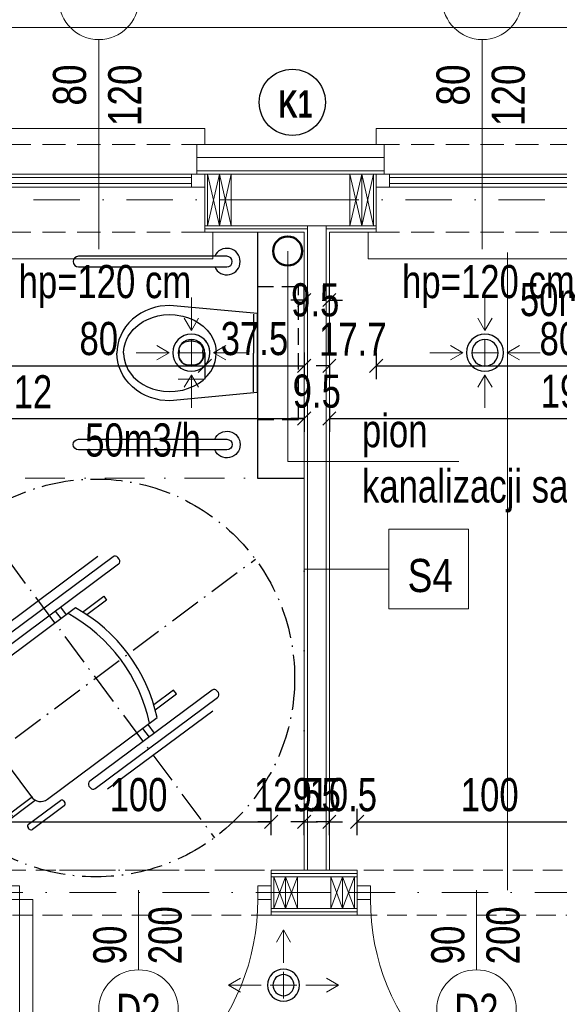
# Model space of a CAD drawing. Header units: inches. Extents: x 69729 to 77643, y -43505 to -36607.
# Tile 42 of 69: x 72119 to 72322, y -38148 to -37777. Entities that reach past the tile are written whole.
import ezdxf
from ezdxf.enums import TextEntityAlignment as Align

# ---------------------------------------------------------------- set-up
doc = ezdxf.new("R2010")
doc.units = ezdxf.units.IN
doc.header["$MEASUREMENT"] = 0
for name, pattern in [('ACAD_ISO10W100', [18.5, 12, -3, 0.5, -3]), ('DASHDOT', [1, 0.5, -0.25, 0, -0.25]), ('DASHED', [0.75, 0.5, -0.25]), ('HIDDEN', [0.375, 0.25, -0.125])]:
    doc.linetypes.add(name, pattern=pattern)
doc.layers.get('0').update_dxf_attribs({"lineweight": 0})
doc.layers.get('Defpoints').update_dxf_attribs({"lineweight": 0})
for name, color, linetype, lineweight in [('## 02 KS PION', 3, 'Continuous', 30), ('## 08 Nawiew', 1, 'Continuous', 0), ('## 08 WENTYL IZOLACJA', 4, 'DASHED', 18), ('## 08 Wywiew', 5, 'Continuous', 0), ('## 08 Wywiew opis', 5, 'Continuous', 0), ('p--drzwi', 125, 'Continuous', 0), ('p--konst-słupy', 3, 'Continuous', 0), ('p--obrzeże bet.', 252, 'Continuous', 0), ('p--ocieplenie w.wew.', 53, 'Continuous', 0), ('p--ocieplenie-w.zew', 77, 'Continuous', 0), ('p--okna', 153, 'Continuous', 0), ('p--opis drzwi', 252, 'Continuous', 0), ('p--opis okna', 181, 'Continuous', 0), ('p--opisy dodatkowe', 33, 'Continuous', 0), ('p--osie konstr', 1, 'DASHDOT', 15), ('p--podciąg', 61, 'Continuous', 0), ('p--proj.wentylacja', 202, 'Continuous', 0), ('p--płyta GK', 2, 'Continuous', 0), ('p--symbole ścian', 53, 'Continuous', 0), ('p--wymiary-1-50', 5, 'Continuous', 0), ('p--łazienka NP', 150, 'Continuous', 25), ('p--ściana GK', 62, 'Continuous', 0), ('p--ściana szkielet', 3, 'Continuous', 0)]:
    doc.layers.add(name, color=color, linetype=linetype, lineweight=lineweight)
doc.styles.add('1-50', font='arial.ttf', dxfattribs={"width": 0.75, "height": 12.5})
doc.styles.add('GENERATED_STYLE_7', font='arialbd.ttf', dxfattribs={"width": 0.75})
doc.styles.get("Standard").update_dxf_attribs({"font": 'arial.ttf', "width": 0.75})
doc.styles.add('STYL-1', font='arial.ttf', dxfattribs={"width": 0.75})
doc.linetypes.add('BATTING', pattern='A,0.0001,-0.1,[134,ltypeshp.shx,S=0.1,R=0,X=-0.1,Y=0],-0.2,[134,ltypeshp.shx,S=0.1,R=180,X=0.1,Y=0],-0.1', length=0.4001)
doc.dimstyles.new('1-50', dxfattribs={"dimtxt": 12.5, "dimasz": 5, "dimexe": 5, "dimexo": 5, "dimgap": 0.09, "dimtad": 0, "dimdsep": 46, "dimtxsty": '1-50', "dimblk": 'OBLIQUE', "dimcen": 0.09, "dimadec": 0, "dimazin": 0, "dimtfac": 1, "dimtdec": 4, "dimtix": 1, "dimtofl": 0, "dimtmove": 2, "dimatfit": 3, "dimldrblk": 'OBLIQUE', "dimfxl": 5, "dimfxlon": 1, "dimtvp": 0.8, "dimtolj": 1, "dimtzin": 0, "dimarcsym": 0})

# ---------------------------------------------------------------- blocks, each defined once
blk = doc.blocks.new('znak-niepeł.')
at = {"linetype": 'ACAD_ISO10W100'}
for p, q in [((-44.78, 60.17), (44.78, -60.17)), ((-60.11, -44.74), (60.22, 44.82))]:
    blk.add_line(p, q, dxfattribs=at)
for p, q in [((6.52, 45.77), (-39.7, 11.37)), ((0.79, 45.85), (-38.86, 16.34)), ((8.84, 44.81), (8.33, 45.5)), ((-37.65, 8.61), (8.58, 43.01)), ((-4.98, 24.9), (3.02, 30.85)), ((3.02, 30.85), (4.08, 29.42)), ((-7.61, 26.43), (-49, -4.38)), ((-13.28, 26.74), (-11.11, 23.83)), ((4.08, 29.42), (-3.37, 23.87)), ((-15.26, 25.27), (-13.09, 22.35)), ((-39.96, 9.56), (-39.45, 8.87)), ((-49.51, 2.46), (-61.55, -6.5)), ((-60.06, -8.5), (-48.02, 0.46)), ((-47.85, 1.66), (-48.31, 2.28)), ((43.94, -4.5), (-2.29, -38.9)), ((-0.23, -41.66), (45.99, -7.26)), ((29.35, -4.53), (21.9, -10.08)), ((22.42, -11.92), (30.42, -5.96)), ((30.42, -5.96), (29.35, -4.53)), ((46.26, -5.46), (45.74, -4.77)), ((-62.91, -17.73), (-50.66, -8.62)), ((-61.88, -19.11), (-49.64, -10)), ((-61.72, -7.7), (-61.26, -8.32)), ((-49.89, -10.39), (-24.28, -44.8)), ((44.14, -12.41), (4.49, -41.92)), ((-73.54, -25.65), (-62.91, -17.73)), ((-62.91, -17.73), (-51.63, -32.88)), ((-18.26, -45.68), (23.13, -14.88)), ((19.63, -17.48), (22.08, -20.77)), ((17.65, -18.95), (20.1, -22.24)), ((-62.26, -40.8), (-73.54, -25.65)), ((-51.63, -32.88), (-62.26, -40.8)), ((-46.32, -40.01), (-56.96, -47.93)), ((-35.05, -55.17), (-46.32, -40.01)), ((-2.55, -40.71), (-2.04, -41.4)), ((-56.96, -47.93), (-45.68, -63.08)), ((-36.07, -53.79), (-23.83, -44.68)), ((-35.05, -55.17), (-22.8, -46.05)), ((-25.39, -55.09), (-13.35, -46.13)), ((-11.86, -48.13), (-23.9, -57.09)), ((-12.15, -46.31), (-11.68, -46.93)), ((-45.68, -63.08), (-35.05, -55.17)), ((-25.1, -56.91), (-25.56, -56.29))]:
    blk.add_line(p, q)
blk.add_circle((0.05, 0.04), 75, dxfattribs=at)
for centre, radius, start, end in [((7.29, 44.73), 1.29, 36.657, 126.657), ((7.81, 44.04), 1.29, 306.657, 36.657), ((-37.44, -27.86), 61.95, 12.0996, 61.2145), ((-40.29, -29.99), 61.95, 12.0996, 61.2145), ((-38.93, 10.33), 1.29, 126.657, 216.657), ((-38.42, 9.64), 1.29, 216.657, 306.657), ((-49, 1.77), 0.86, 36.657, 126.657), ((-48.54, 1.15), 0.86, 306.657, 36.657), ((-61.03, -7.19), 0.86, 126.657, 216.657), ((-46.44, -7.83), 4.3, 126.657, 216.657), ((44.71, -5.54), 1.29, 36.657, 126.657), ((45.22, -6.23), 1.29, 306.657, 36.657), ((-60.57, -7.81), 0.86, 216.657, 306.657), ((-1.52, -39.94), 1.29, 126.657, 216.657), ((-1, -40.63), 1.29, 216.657, 306.657), ((-20.83, -42.23), 4.3, 216.657, 306.657), ((-12.84, -46.82), 0.86, 36.657, 126.657), ((-12.37, -47.44), 0.86, 306.657, 36.657), ((-24.87, -55.78), 0.86, 126.657, 216.657), ((-24.41, -56.4), 0.86, 216.657, 306.657)]:
    blk.add_arc(centre, radius, start, end)
blk = doc.blocks.new('sedes')
for p, q in [((0, 0.1491), (0.33, 0.18)), ((0, -0.1495), (0, 0.1495)), ((0.33, 0.18), (0.3664, 0.177)), ((0.3664, 0.177), (0.385, 0.1731)), ((0.385, 0.1731), (0.4036, 0.1674)), ((0.4036, 0.1674), (0.4218, 0.1599)), ((0.4218, 0.1599), (0.4394, 0.1507)), ((0.4394, 0.1507), (0.456, 0.1397)), ((0.015, 0.1462), (0.015, 0)), ((0.2219, 0.1141), (0.205, 0.1016)), ((0.2384, 0.1236), (0.2219, 0.1141)), ((0.2598, 0.1328), (0.2384, 0.1236)), ((0.2815, 0.1393), (0.2598, 0.1328)), ((0.3097, 0.144), (0.2815, 0.1393)), ((0.332, 0.145), (0.3097, 0.144)), ((0.3544, 0.1436), (0.332, 0.145)), ((0.3755, 0.14), (0.3544, 0.1436)), ((0.3961, 0.1343), (0.3755, 0.14)), ((0.4178, 0.1254), (0.3961, 0.1343)), ((0.4309, 0.1185), (0.4178, 0.1254)), ((0.4501, 0.1055), (0.4309, 0.1185)), ((0.456, 0.1397), (0.4714, 0.1273)), ((0.4714, 0.1273), (0.4853, 0.1135)), ((0.4853, 0.1135), (0.4974, 0.0985)), ((0.189, 0.086), (0.1759, 0.0688)), ((0.205, 0.1016), (0.189, 0.086)), ((0.4682, 0.089), (0.4501, 0.1055)), ((0.4756, 0.0805), (0.4682, 0.089)), ((0.4871, 0.0639), (0.4756, 0.0805)), ((0.4974, 0.0985), (0.5076, 0.0827)), ((0.5076, 0.0827), (0.5159, 0.0663)), ((0.1659, 0.0504), (0.1593, 0.0318)), ((0.1759, 0.0688), (0.1659, 0.0504)), ((0.2408, 0.045), (0.2604, 0.045)), ((0.4944, 0.0496), (0.4871, 0.0639)), ((0.4981, 0.0404), (0.4944, 0.0496)), ((0.503, 0.0217), (0.4981, 0.0404)), ((0.5159, 0.0663), (0.5223, 0.0495)), ((0.5223, 0.0495), (0.5266, 0.0328)), ((0.1564, 0.0184), (0.155, 0)), ((0.1593, 0.0318), (0.1564, 0.0184)), ((0.2058, 0), (0.2058, 0.01)), ((0.2954, 0.01), (0.2954, 0)), ((0.5049, 0.0034), (0.503, 0.0217)), ((0.505, 0), (0.5049, 0.0034)), ((0.5266, 0.0328), (0.5292, 0.0162)), ((0.5292, 0.0162), (0.53, 0)), ((0.015, -0.1462), (0.015, 0)), ((0.1564, -0.0184), (0.155, 0)), ((0.1593, -0.0318), (0.1564, -0.0184)), ((0.1659, -0.0504), (0.1593, -0.0318)), ((0.2058, 0), (0.2058, -0.01)), ((0.2954, -0.01), (0.2954, 0)), ((0.503, -0.0217), (0.4981, -0.0404)), ((0.5049, -0.0034), (0.503, -0.0217)), ((0.505, 0), (0.5049, -0.0034)), ((0.5223, -0.0495), (0.5266, -0.0328)), ((0.5266, -0.0328), (0.5292, -0.0162)), ((0.5292, -0.0162), (0.53, 0)), ((0.1759, -0.0688), (0.1659, -0.0504)), ((0.189, -0.086), (0.1759, -0.0688)), ((0.2408, -0.045), (0.2604, -0.045)), ((0.4871, -0.0639), (0.4756, -0.0805)), ((0.4944, -0.0496), (0.4871, -0.0639)), ((0.4981, -0.0404), (0.4944, -0.0496)), ((0.5076, -0.0827), (0.5159, -0.0663)), ((0.5159, -0.0663), (0.5223, -0.0495)), ((0.205, -0.1016), (0.189, -0.086)), ((0.2219, -0.1141), (0.205, -0.1016)), ((0.4501, -0.1055), (0.4309, -0.1185)), ((0.4682, -0.089), (0.4501, -0.1055)), ((0.4756, -0.0805), (0.4682, -0.089)), ((0.4853, -0.1135), (0.4974, -0.0985)), ((0.4974, -0.0985), (0.5076, -0.0827)), ((0.2384, -0.1236), (0.2219, -0.1141)), ((0.2598, -0.1328), (0.2384, -0.1236)), ((0.2815, -0.1393), (0.2598, -0.1328)), ((0.3097, -0.144), (0.2815, -0.1393)), ((0.332, -0.145), (0.3097, -0.144)), ((0.3544, -0.1436), (0.332, -0.145)), ((0.3755, -0.14), (0.3544, -0.1436)), ((0.3961, -0.1343), (0.3755, -0.14)), ((0.4178, -0.1254), (0.3961, -0.1343)), ((0.4309, -0.1185), (0.4178, -0.1254)), ((0.4394, -0.1507), (0.456, -0.1397)), ((0.456, -0.1397), (0.4714, -0.1273)), ((0.4714, -0.1273), (0.4853, -0.1135)), ((0, -0.1491), (0.33, -0.18)), ((0.33, -0.18), (0.3664, -0.177)), ((0.3664, -0.177), (0.385, -0.1731)), ((0.385, -0.1731), (0.4036, -0.1674)), ((0.4036, -0.1674), (0.4218, -0.1599)), ((0.4218, -0.1599), (0.4394, -0.1507))]:
    blk.add_line(p, q)
for centre, start, end in [((0.2408, 0.01), 90, 180), ((0.2604, 0.01), 0, 90), ((0.2408, -0.01), 180, 270), ((0.2604, -0.01), 270, 0)]:
    blk.add_arc(centre, 0.035, start, end)
blk = doc.blocks.new('drzwi-90-100')
for p, q in [((10.1, 87.38), (5.05, 87.38)), ((5.05, 87.38), (5.05, 2.53)), ((10.1, 2.53), (10.1, 87.38)), ((5.05, 2.53), (0, 2.53)), ((0, 2.53), (0, -2.53)), ((5.05, -2.53), (5.05, 2.53)), ((5.05, 2.53), (10.1, 2.53)), ((100, 2.53), (94.95, 2.53)), ((94.95, 2.53), (94.95, -2.53)), ((100, -2.53), (100, 2.53)), ((0, -2.53), (5.05, -2.53)), ((94.95, -2.53), (100, -2.53))]:
    blk.add_line(p, q)
blk.add_arc((10.8, 3.23), 84.15, 359.5233, 90.4767)
blk = doc.blocks.new('_OBLIQUE')
at = {"color": 0, "linetype": 'ByBlock', "lineweight": -2}
for p, q in [((-0.5, -0.5), (0.5, 0.5)), ((0, 0), (0, 0))]:
    blk.add_line(p, q, dxfattribs=at)
blk = doc.blocks.new('*D71')
at = {"layer": 'Defpoints', "color": 0}
for p in [(72014.02, -37857.02), (72226.02, -37857.02), (72226.02, -37927.19)]:
    blk.add_point(p, dxfattribs=at)
at = {"layer": 'p--wymiary-1-50', "color": 0, "linetype": 'Continuous', "lineweight": -2}
for p, q in [((72014.02, -37922.19), (72014.02, -37932.19)), ((72226.02, -37922.19), (72226.02, -37932.19)), ((72014.02, -37927.19), (72226.02, -37927.19))]:
    blk.add_line(p, q, dxfattribs=at)
at = {"layer": 'p--wymiary-1-50', "color": 0, "lineweight": -2, "xscale": 5, "yscale": 5, "zscale": 5, "rotation": 180}
blk.add_blockref('_OBLIQUE', (72014.02, -37927.19), dxfattribs=at)
at = {"layer": 'p--wymiary-1-50', "color": 0, "lineweight": -2, "xscale": 5, "yscale": 5, "zscale": 5}
blk.add_blockref('_OBLIQUE', (72226.02, -37927.19), dxfattribs=at)
at = {"layer": 'p--wymiary-1-50', "color": 0, "linetype": 'Continuous', "ltscale": 12, "insert": (72120.02, -37917.15), "char_height": 12.5, "attachment_point": 5, "style": '1-50'}
blk.add_mtext('\\A1;212', dxfattribs=at)
blk = doc.blocks.new('*D72')
at = {"layer": 'Defpoints', "color": 0}
for p in [(72226.02, -37857.02), (72235.52, -37857.02), (72235.52, -37927.19)]:
    blk.add_point(p, dxfattribs=at)
at = {"layer": 'p--wymiary-1-50', "color": 0, "linetype": 'Continuous', "lineweight": -2}
for p, q in [((72226.02, -37922.19), (72226.02, -37932.19)), ((72235.52, -37922.19), (72235.52, -37932.19)), ((72226.02, -37927.19), (72221.02, -37927.19)), ((72235.52, -37927.19), (72240.52, -37927.19))]:
    blk.add_line(p, q, dxfattribs=at)
at = {"layer": 'p--wymiary-1-50', "color": 0, "lineweight": -2, "xscale": 5, "yscale": 5, "zscale": 5}
blk.add_blockref('_OBLIQUE', (72226.02, -37927.19), dxfattribs=at)
at = {"layer": 'p--wymiary-1-50', "color": 0, "lineweight": -2, "xscale": 5, "yscale": 5, "zscale": 5, "rotation": 180}
blk.add_blockref('_OBLIQUE', (72235.52, -37927.19), dxfattribs=at)
at = {"layer": 'p--wymiary-1-50', "color": 0, "linetype": 'Continuous', "ltscale": 12, "insert": (72230.77, -37916.98), "char_height": 12.5, "attachment_point": 5, "style": '1-50'}
blk.add_mtext('\\A1;9.5', dxfattribs=at)
blk = doc.blocks.new('*D73')
at = {"layer": 'Defpoints', "color": 0}
for p in [(72235.52, -37857.02), (72427.72, -37862.52), (72427.72, -37927.19)]:
    blk.add_point(p, dxfattribs=at)
at = {"layer": 'p--wymiary-1-50', "color": 0, "linetype": 'Continuous', "lineweight": -2}
for p, q in [((72235.52, -37922.19), (72235.52, -37932.19)), ((72427.72, -37922.19), (72427.72, -37932.19)), ((72235.52, -37927.19), (72427.72, -37927.19))]:
    blk.add_line(p, q, dxfattribs=at)
at = {"layer": 'p--wymiary-1-50', "color": 0, "lineweight": -2, "xscale": 5, "yscale": 5, "zscale": 5, "rotation": 180}
blk.add_blockref('_OBLIQUE', (72235.52, -37927.19), dxfattribs=at)
at = {"layer": 'p--wymiary-1-50', "color": 0, "lineweight": -2, "xscale": 5, "yscale": 5, "zscale": 5}
blk.add_blockref('_OBLIQUE', (72427.72, -37927.19), dxfattribs=at)
at = {"layer": 'p--wymiary-1-50', "color": 0, "linetype": 'Continuous', "ltscale": 12, "insert": (72331.62, -37916.98), "char_height": 12.5, "attachment_point": 5, "style": '1-50'}
blk.add_mtext('\\A1;192.2', dxfattribs=at)
blk = doc.blocks.new('*D116')
at = {"layer": 'Defpoints', "color": 0}
for p in [(72108.52, -37887.29), (72188.52, -37887.29), (72188.52, -37907.37)]:
    blk.add_point(p, dxfattribs=at)
at = {"layer": 'p--wymiary-1-50', "color": 0, "linetype": 'Continuous', "lineweight": -2}
for p, q in [((72108.52, -37902.37), (72108.52, -37912.37)), ((72188.52, -37902.37), (72188.52, -37912.37)), ((72108.52, -37907.37), (72188.52, -37907.37))]:
    blk.add_line(p, q, dxfattribs=at)
at = {"layer": 'p--wymiary-1-50', "color": 0, "lineweight": -2, "xscale": 5, "yscale": 5, "zscale": 5, "rotation": 180}
blk.add_blockref('_OBLIQUE', (72108.52, -37907.37), dxfattribs=at)
at = {"layer": 'p--wymiary-1-50', "color": 0, "lineweight": -2, "xscale": 5, "yscale": 5, "zscale": 5}
blk.add_blockref('_OBLIQUE', (72188.52, -37907.37), dxfattribs=at)
at = {"layer": 'p--wymiary-1-50', "color": 0, "linetype": 'Continuous', "ltscale": 12, "insert": (72148.52, -37897.16), "char_height": 12.5, "attachment_point": 5, "style": '1-50'}
blk.add_mtext('\\A1;80', dxfattribs=at)
blk = doc.blocks.new('*D117')
at = {"layer": 'Defpoints', "color": 0}
for p in [(72188.52, -37887.29), (72226.02, -37887.29), (72226.02, -37907.37)]:
    blk.add_point(p, dxfattribs=at)
at = {"layer": 'p--wymiary-1-50', "color": 0, "linetype": 'Continuous', "lineweight": -2}
for p, q in [((72188.52, -37902.37), (72188.52, -37912.37)), ((72226.02, -37902.37), (72226.02, -37912.37)), ((72188.52, -37907.37), (72226.02, -37907.37))]:
    blk.add_line(p, q, dxfattribs=at)
at = {"layer": 'p--wymiary-1-50', "color": 0, "lineweight": -2, "xscale": 5, "yscale": 5, "zscale": 5, "rotation": 180}
blk.add_blockref('_OBLIQUE', (72188.52, -37907.37), dxfattribs=at)
at = {"layer": 'p--wymiary-1-50', "color": 0, "lineweight": -2, "xscale": 5, "yscale": 5, "zscale": 5}
blk.add_blockref('_OBLIQUE', (72226.02, -37907.37), dxfattribs=at)
at = {"layer": 'p--wymiary-1-50', "color": 0, "linetype": 'Continuous', "ltscale": 12, "insert": (72207.27, -37897.16), "char_height": 12.5, "attachment_point": 5, "style": '1-50'}
blk.add_mtext('\\A1;37.5', dxfattribs=at)
blk = doc.blocks.new('*D118')
at = {"layer": 'Defpoints', "color": 0}
for p in [(72235.52, -37882.56), (72226.02, -37902.37), (72235.52, -37902.37)]:
    blk.add_point(p, dxfattribs=at)
at = {"layer": 'p--wymiary-1-50', "color": 0, "linetype": 'Continuous', "lineweight": -2}
for p, q in [((72226.02, -37887.56), (72226.02, -37877.56)), ((72235.52, -37887.56), (72235.52, -37877.56)), ((72226.02, -37882.56), (72221.02, -37882.56)), ((72235.52, -37882.56), (72240.52, -37882.56))]:
    blk.add_line(p, q, dxfattribs=at)
at = {"layer": 'p--wymiary-1-50', "color": 0, "lineweight": -2, "xscale": 5, "yscale": 5, "zscale": 5}
blk.add_blockref('_OBLIQUE', (72226.02, -37882.56), dxfattribs=at)
at = {"layer": 'p--wymiary-1-50', "color": 0, "lineweight": -2, "xscale": 5, "yscale": 5, "zscale": 5, "rotation": 180}
blk.add_blockref('_OBLIQUE', (72235.52, -37882.56), dxfattribs=at)
at = {"layer": 'p--wymiary-1-50', "color": 0, "linetype": 'Continuous', "ltscale": 12, "insert": (72230.18, -37882.56), "char_height": 12.5, "attachment_point": 5, "style": '1-50'}
blk.add_mtext('\\A1;9.5', dxfattribs=at)
blk = doc.blocks.new('*D119')
at = {"layer": 'Defpoints', "color": 0}
for p in [(72253.22, -37857.02), (72235.52, -37902.37), (72253.22, -37907.37)]:
    blk.add_point(p, dxfattribs=at)
at = {"layer": 'p--wymiary-1-50', "color": 0, "linetype": 'Continuous', "lineweight": -2}
for p, q in [((72253.22, -37902.37), (72253.22, -37912.37)), ((72235.52, -37907.37), (72230.52, -37907.37)), ((72235.52, -37907.37), (72235.52, -37912.37)), ((72253.22, -37907.37), (72258.22, -37907.37))]:
    blk.add_line(p, q, dxfattribs=at)
at = {"layer": 'p--wymiary-1-50', "color": 0, "lineweight": -2, "xscale": 5, "yscale": 5, "zscale": 5}
blk.add_blockref('_OBLIQUE', (72235.52, -37907.37), dxfattribs=at)
at = {"layer": 'p--wymiary-1-50', "color": 0, "lineweight": -2, "xscale": 5, "yscale": 5, "zscale": 5, "rotation": 180}
blk.add_blockref('_OBLIQUE', (72253.22, -37907.37), dxfattribs=at)
at = {"layer": 'p--wymiary-1-50', "color": 0, "linetype": 'Continuous', "ltscale": 12, "insert": (72244.37, -37897.33), "char_height": 12.5, "attachment_point": 5, "style": '1-50'}
blk.add_mtext('\\A1;17.7', dxfattribs=at)
blk = doc.blocks.new('*D120')
at = {"layer": 'Defpoints', "color": 0}
for p in [(72253.22, -37857.02), (72333.22, -37857.02), (72333.22, -37907.37)]:
    blk.add_point(p, dxfattribs=at)
at = {"layer": 'p--wymiary-1-50', "color": 0, "linetype": 'Continuous', "lineweight": -2}
for p, q in [((72253.22, -37902.37), (72253.22, -37912.37)), ((72333.22, -37902.37), (72333.22, -37912.37)), ((72253.22, -37907.37), (72333.22, -37907.37))]:
    blk.add_line(p, q, dxfattribs=at)
at = {"layer": 'p--wymiary-1-50', "color": 0, "lineweight": -2, "xscale": 5, "yscale": 5, "zscale": 5, "rotation": 180}
blk.add_blockref('_OBLIQUE', (72253.22, -37907.37), dxfattribs=at)
at = {"layer": 'p--wymiary-1-50', "color": 0, "lineweight": -2, "xscale": 5, "yscale": 5, "zscale": 5}
blk.add_blockref('_OBLIQUE', (72333.22, -37907.37), dxfattribs=at)
at = {"layer": 'p--wymiary-1-50', "color": 0, "linetype": 'Continuous', "ltscale": 12, "insert": (72322.11, -37897.2), "char_height": 12.5, "attachment_point": 5, "style": '1-50'}
blk.add_mtext('\\A1;80', dxfattribs=at)
blk = doc.blocks.new('*D126')
at = {"layer": 'Defpoints', "color": 0}
for p in [(72213.52, -38079.32), (72113.52, -38097.52), (72213.52, -38097.52)]:
    blk.add_point(p, dxfattribs=at)
at = {"layer": 'p--wymiary-1-50', "color": 0, "linetype": 'Continuous', "lineweight": -2}
for p, q in [((72113.52, -38084.32), (72113.52, -38074.32)), ((72213.52, -38084.32), (72213.52, -38074.32)), ((72113.52, -38079.32), (72213.52, -38079.32))]:
    blk.add_line(p, q, dxfattribs=at)
at = {"layer": 'p--wymiary-1-50', "color": 0, "lineweight": -2, "xscale": 5, "yscale": 5, "zscale": 5, "rotation": 180}
blk.add_blockref('_OBLIQUE', (72113.52, -38079.32), dxfattribs=at)
at = {"layer": 'p--wymiary-1-50', "color": 0, "lineweight": -2, "xscale": 5, "yscale": 5, "zscale": 5}
blk.add_blockref('_OBLIQUE', (72213.52, -38079.32), dxfattribs=at)
at = {"layer": 'p--wymiary-1-50', "color": 0, "linetype": 'Continuous', "ltscale": 12, "insert": (72163.52, -38069.11), "char_height": 12.5, "attachment_point": 5, "style": '1-50'}
blk.add_mtext('\\A1;100', dxfattribs=at)
blk = doc.blocks.new('*D127')
at = {"layer": 'Defpoints', "color": 0}
for p in [(72226.02, -38079.32), (72213.52, -38097.52), (72226.02, -38097.52)]:
    blk.add_point(p, dxfattribs=at)
at = {"layer": 'p--wymiary-1-50', "color": 0, "linetype": 'Continuous', "lineweight": -2}
for p, q in [((72213.52, -38084.32), (72213.52, -38074.32)), ((72226.02, -38084.32), (72226.02, -38074.32)), ((72213.52, -38079.32), (72208.52, -38079.32)), ((72226.02, -38079.32), (72231.02, -38079.32))]:
    blk.add_line(p, q, dxfattribs=at)
at = {"layer": 'p--wymiary-1-50', "color": 0, "lineweight": -2, "xscale": 5, "yscale": 5, "zscale": 5}
blk.add_blockref('_OBLIQUE', (72213.52, -38079.32), dxfattribs=at)
at = {"layer": 'p--wymiary-1-50', "color": 0, "lineweight": -2, "xscale": 5, "yscale": 5, "zscale": 5, "rotation": 180}
blk.add_blockref('_OBLIQUE', (72226.02, -38079.32), dxfattribs=at)
at = {"layer": 'p--wymiary-1-50', "color": 0, "linetype": 'Continuous', "ltscale": 12, "insert": (72219.77, -38069.11), "char_height": 12.5, "attachment_point": 5, "style": '1-50'}
blk.add_mtext('\\A1;12.5', dxfattribs=at)
blk = doc.blocks.new('*D128')
at = {"layer": 'Defpoints', "color": 0}
for p in [(72235.52, -38079.32), (72226.02, -38097.52), (72235.52, -38097.52)]:
    blk.add_point(p, dxfattribs=at)
at = {"layer": 'p--wymiary-1-50', "color": 0, "linetype": 'Continuous', "lineweight": -2}
for p, q in [((72226.02, -38084.32), (72226.02, -38074.32)), ((72235.52, -38084.32), (72235.52, -38074.32)), ((72226.02, -38079.32), (72221.02, -38079.32)), ((72235.52, -38079.32), (72240.52, -38079.32))]:
    blk.add_line(p, q, dxfattribs=at)
at = {"layer": 'p--wymiary-1-50', "color": 0, "lineweight": -2, "xscale": 5, "yscale": 5, "zscale": 5}
blk.add_blockref('_OBLIQUE', (72226.02, -38079.32), dxfattribs=at)
at = {"layer": 'p--wymiary-1-50', "color": 0, "lineweight": -2, "xscale": 5, "yscale": 5, "zscale": 5, "rotation": 180}
blk.add_blockref('_OBLIQUE', (72235.52, -38079.32), dxfattribs=at)
at = {"layer": 'p--wymiary-1-50', "color": 0, "linetype": 'Continuous', "ltscale": 12, "insert": (72230.77, -38069.11), "char_height": 12.5, "attachment_point": 5, "style": '1-50'}
blk.add_mtext('\\A1;9.5', dxfattribs=at)
blk = doc.blocks.new('*D129')
at = {"layer": 'Defpoints', "color": 0}
for p in [(72246.02, -38079.32), (72235.52, -38097.52), (72246.02, -38097.52)]:
    blk.add_point(p, dxfattribs=at)
at = {"layer": 'p--wymiary-1-50', "color": 0, "linetype": 'Continuous', "lineweight": -2}
for p, q in [((72235.52, -38084.32), (72235.52, -38074.32)), ((72246.02, -38084.32), (72246.02, -38074.32)), ((72235.52, -38079.32), (72230.52, -38079.32)), ((72246.02, -38079.32), (72251.02, -38079.32))]:
    blk.add_line(p, q, dxfattribs=at)
at = {"layer": 'p--wymiary-1-50', "color": 0, "lineweight": -2, "xscale": 5, "yscale": 5, "zscale": 5}
blk.add_blockref('_OBLIQUE', (72235.52, -38079.32), dxfattribs=at)
at = {"layer": 'p--wymiary-1-50', "color": 0, "lineweight": -2, "xscale": 5, "yscale": 5, "zscale": 5, "rotation": 180}
blk.add_blockref('_OBLIQUE', (72246.02, -38079.32), dxfattribs=at)
at = {"layer": 'p--wymiary-1-50', "color": 0, "linetype": 'Continuous', "ltscale": 12, "insert": (72240.77, -38069.11), "char_height": 12.5, "attachment_point": 5, "style": '1-50'}
blk.add_mtext('\\A1;10.5', dxfattribs=at)
blk = doc.blocks.new('*D130')
at = {"layer": 'Defpoints', "color": 0}
for p in [(72346.02, -38079.32), (72246.02, -38097.52), (72346.02, -38097.52)]:
    blk.add_point(p, dxfattribs=at)
at = {"layer": 'p--wymiary-1-50', "color": 0, "linetype": 'Continuous', "lineweight": -2}
for p, q in [((72246.02, -38084.32), (72246.02, -38074.32)), ((72346.02, -38084.32), (72346.02, -38074.32)), ((72246.02, -38079.32), (72346.02, -38079.32))]:
    blk.add_line(p, q, dxfattribs=at)
at = {"layer": 'p--wymiary-1-50', "color": 0, "lineweight": -2, "xscale": 5, "yscale": 5, "zscale": 5, "rotation": 180}
blk.add_blockref('_OBLIQUE', (72246.02, -38079.32), dxfattribs=at)
at = {"layer": 'p--wymiary-1-50', "color": 0, "lineweight": -2, "xscale": 5, "yscale": 5, "zscale": 5}
blk.add_blockref('_OBLIQUE', (72346.02, -38079.32), dxfattribs=at)
at = {"layer": 'p--wymiary-1-50', "color": 0, "linetype": 'Continuous', "ltscale": 12, "insert": (72296.02, -38069.11), "char_height": 12.5, "attachment_point": 5, "style": '1-50'}
blk.add_mtext('\\A1;100', dxfattribs=at)
blk = doc.blocks.new('*D168')
at = {"layer": 'Defpoints', "color": 0}
for p in [(72185.52, -37664.81), (72111.52, -37840.12), (72185.52, -37840.12)]:
    blk.add_point(p, dxfattribs=at)
at = {"layer": 'p--wymiary-1-50', "color": 0, "linetype": 'Continuous', "lineweight": -2}
for p, q in [((72111.52, -37669.81), (72111.52, -37659.81)), ((72185.52, -37669.81), (72185.52, -37659.81)), ((72111.52, -37664.81), (72185.52, -37664.81))]:
    blk.add_line(p, q, dxfattribs=at)
at = {"layer": 'p--wymiary-1-50', "color": 0, "lineweight": -2, "xscale": 5, "yscale": 5, "zscale": 5, "rotation": 180}
blk.add_blockref('_OBLIQUE', (72111.52, -37664.81), dxfattribs=at)
at = {"layer": 'p--wymiary-1-50', "color": 0, "lineweight": -2, "xscale": 5, "yscale": 5, "zscale": 5}
blk.add_blockref('_OBLIQUE', (72185.52, -37664.81), dxfattribs=at)
at = {"layer": 'p--wymiary-1-50', "color": 0, "linetype": 'Continuous', "ltscale": 12, "insert": (72148.52, -37654.81), "char_height": 12.5, "attachment_point": 5, "style": '1-50'}
blk.add_mtext('\\A1;74', dxfattribs=at)
blk = doc.blocks.new('*D169')
at = {"layer": 'Defpoints', "color": 0}
for p in [(72256.22, -37664.81), (72185.52, -37840.12), (72256.22, -37840.12)]:
    blk.add_point(p, dxfattribs=at)
at = {"layer": 'p--wymiary-1-50', "color": 0, "linetype": 'Continuous', "lineweight": -2}
for p, q in [((72185.52, -37669.81), (72185.52, -37659.81)), ((72256.22, -37669.81), (72256.22, -37659.81)), ((72185.52, -37664.81), (72256.22, -37664.81))]:
    blk.add_line(p, q, dxfattribs=at)
at = {"layer": 'p--wymiary-1-50', "color": 0, "lineweight": -2, "xscale": 5, "yscale": 5, "zscale": 5, "rotation": 180}
blk.add_blockref('_OBLIQUE', (72185.52, -37664.81), dxfattribs=at)
at = {"layer": 'p--wymiary-1-50', "color": 0, "lineweight": -2, "xscale": 5, "yscale": 5, "zscale": 5}
blk.add_blockref('_OBLIQUE', (72256.22, -37664.81), dxfattribs=at)
at = {"layer": 'p--wymiary-1-50', "color": 0, "linetype": 'Continuous', "ltscale": 12, "insert": (72220.87, -37654.6), "char_height": 12.5, "attachment_point": 5, "style": '1-50'}
blk.add_mtext('\\A1;70.7', dxfattribs=at)
blk = doc.blocks.new('*D170')
at = {"layer": 'Defpoints', "color": 0}
for p in [(72330.22, -37664.81), (72256.22, -37840.12), (72330.22, -37840.12)]:
    blk.add_point(p, dxfattribs=at)
at = {"layer": 'p--wymiary-1-50', "color": 0, "linetype": 'Continuous', "lineweight": -2}
for p, q in [((72256.22, -37669.81), (72256.22, -37659.81)), ((72330.22, -37669.81), (72330.22, -37659.81)), ((72256.22, -37664.81), (72330.22, -37664.81))]:
    blk.add_line(p, q, dxfattribs=at)
at = {"layer": 'p--wymiary-1-50', "color": 0, "lineweight": -2, "xscale": 5, "yscale": 5, "zscale": 5, "rotation": 180}
blk.add_blockref('_OBLIQUE', (72256.22, -37664.81), dxfattribs=at)
at = {"layer": 'p--wymiary-1-50', "color": 0, "lineweight": -2, "xscale": 5, "yscale": 5, "zscale": 5}
blk.add_blockref('_OBLIQUE', (72330.22, -37664.81), dxfattribs=at)
at = {"layer": 'p--wymiary-1-50', "color": 0, "linetype": 'Continuous', "ltscale": 12, "insert": (72293.22, -37654.81), "char_height": 12.5, "attachment_point": 5, "style": '1-50'}
blk.add_mtext('\\A1;74', dxfattribs=at)
blk = doc.blocks.new('*D172')
at = {"layer": 'Defpoints', "color": 0}
for p in [(72820.87, -37643.65), (71620.87, -37840.12), (72820.87, -37840.12)]:
    blk.add_point(p, dxfattribs=at)
at = {"layer": 'p--wymiary-1-50', "color": 0, "linetype": 'Continuous', "lineweight": -2}
for p, q in [((71620.87, -37648.65), (71620.87, -37638.65)), ((72820.87, -37648.65), (72820.87, -37638.65)), ((71620.87, -37643.65), (72820.87, -37643.65))]:
    blk.add_line(p, q, dxfattribs=at)
at = {"layer": 'p--wymiary-1-50', "color": 0, "lineweight": -2, "xscale": 5, "yscale": 5, "zscale": 5, "rotation": 180}
blk.add_blockref('_OBLIQUE', (71620.87, -37643.65), dxfattribs=at)
at = {"layer": 'p--wymiary-1-50', "color": 0, "lineweight": -2, "xscale": 5, "yscale": 5, "zscale": 5}
blk.add_blockref('_OBLIQUE', (72820.87, -37643.65), dxfattribs=at)
at = {"layer": 'p--wymiary-1-50', "color": 0, "linetype": 'Continuous', "ltscale": 12, "insert": (72220.87, -37633.44), "char_height": 12.5, "attachment_point": 5, "style": '1-50'}
blk.add_mtext('\\A1;1200', dxfattribs=at)
blk = doc.blocks.new('okno-80-33.15')
at = {"linetype": 'Continuous', "ltscale": 35}
for p, q in [((-3, 10), (83, 10)), ((0, -39.15), (80, -39.15))]:
    blk.add_line(p, q, dxfattribs=at)
for p, q in [((-3, 0), (-3, 10)), ((83, 0), (83, 10)), ((0, 0), (-3, 0)), ((0, -21.95), (0, 0)), ((80, 0), (80, -21.95)), ((80, 0), (83, 0)), ((0, -21.95), (0, -16.95)), ((0, -16.95), (5, -16.95)), ((5, -16.95), (75, -16.95)), ((5, -16.95), (5, -21.95)), ((5, -18.45), (75, -18.45)), ((75, -21.95), (75, -16.95)), ((75, -16.95), (80, -16.95)), ((80, -16.95), (80, -21.95)), ((5, -21.95), (0, -21.95)), ((3, -33.15), (3, -21.95)), ((5, -20.61), (75, -20.61)), ((75, -21.95), (5, -21.95)), ((80, -21.95), (75, -21.95)), ((77, -21.95), (77, -33.15)), ((0, -39.15), (0, -33.15)), ((80, -33.15), (80, -39.15))]:
    blk.add_line(p, q)
at = {"linetype": 'HIDDEN', "ltscale": 35}
for p, q in [((0, 0), (80, 0)), ((0, -33.15), (80, -33.15))]:
    blk.add_line(p, q, dxfattribs=at)
blk = doc.blocks.new('ukł.słupów')
for p, q in [((557.45, 662), (561.95, 642.5)), ((561.95, 662), (557.45, 642.5)), ((561.95, 662), (566.45, 642.5)), ((566.45, 662), (561.95, 642.5)), ((611.15, 662), (615.65, 642.5)), ((615.65, 662), (611.15, 642.5)), ((615.65, 662), (620.15, 642.5)), ((620.15, 662), (615.65, 642.5)), ((586.95, 397.1), (582.45, 385.1)), ((582.45, 397.1), (586.95, 385.1)), ((591.45, 397.1), (586.95, 385.1)), ((586.95, 397.1), (591.45, 385.1)), ((608.45, 397.1), (603.95, 385.1)), ((603.95, 397.1), (608.45, 385.1)), ((612.95, 397.1), (608.45, 385.1)), ((608.45, 397.1), (612.95, 385.1))]:
    blk.add_line(p, q)
at = {"color": 4, "ltscale": 35}
for p, q in [((582.45, 397.1), (582.45, 385.1)), ((612.95, 397.1), (612.95, 385.1))]:
    blk.add_line(p, q, dxfattribs=at)
for points in [[(557.45, 642.5), (557.45, 662), (557.45, 662)], [(620.15, 642.5), (620.15, 662)]]:
    blk.add_lwpolyline(points, dxfattribs=at)
for points in [[(561.95, 662), (561.95, 642.5), (557.45, 642.5), (557.45, 662)], [(566.45, 662), (566.45, 642.5), (561.95, 642.5), (561.95, 662)], [(615.65, 662), (615.65, 642.5), (611.15, 642.5), (611.15, 662)], [(620.15, 662), (620.15, 642.5), (615.65, 642.5), (615.65, 662)], [(582.45, 397.1), (582.45, 385.1), (586.95, 385.1), (586.95, 397.1)], [(586.95, 397.1), (586.95, 385.1), (591.45, 385.1), (591.45, 397.1)], [(603.95, 397.1), (603.95, 385.1), (608.45, 385.1), (608.45, 397.1)], [(608.45, 397.1), (608.45, 385.1), (612.95, 385.1), (612.95, 397.1)]]:
    blk.add_lwpolyline(points, close=True)
blk = doc.blocks.new('went-war2-parter')
at = {"layer": '## 08 Nawiew', "color": 1, "lineweight": 5}
blk.add_line((-569.51, -288.83), (-569.51, -278.83), dxfattribs=at)
at = {"layer": '## 08 Nawiew', "lineweight": 30}
for radius, start, end in [(6, 0, 180), (4, 0, 180), (6, 180, 0), (4, 180, 0)]:
    blk.add_arc((-569.51, -283.83), radius, start, end, dxfattribs=at)
at = {"layer": '## 08 WENTYL IZOLACJA', "color": 6, "lineweight": 5, "ltscale": 10}
blk.add_arc((-604.27, -45.41), 7, 0, 180, dxfattribs=at)
at = {"layer": '## 08 Wywiew', "color": 5, "lineweight": 5}
for p, q in [((-604.27, -40.41), (-604.27, -50.41)), ((-493.48, -40.41), (-493.48, -50.41)), ((-609.27, -45.41), (-599.27, -45.41)), ((-609.27, -45.41), (-599.27, -45.41)), ((-498.48, -45.41), (-488.48, -45.41)), ((-498.48, -45.41), (-488.48, -45.41)), ((-498.48, -45.41), (-488.48, -45.41)), ((-609.27, -55.41), (-599.27, -55.41))]:
    blk.add_line(p, q, dxfattribs=at)
at = {"layer": '## 08 Wywiew', "color": 1, "lineweight": 5}
for p, q in [((-569.51, -278.83), (-569.51, -288.83)), ((-564.51, -283.83), (-574.51, -283.83)), ((-564.51, -283.83), (-574.51, -283.83))]:
    blk.add_line(p, q, dxfattribs=at)
at = {"layer": '## 08 Wywiew', "color": 5, "lineweight": 30}
for centre, radius, start, end in [((-604.27, -45.41), 7, 0, 180), ((-604.27, -45.41), 5, 0, 180), ((-604.27, -45.41), 5, 0, 180), ((-493.48, -45.41), 7, 0, 180), ((-493.48, -45.41), 7, 0, 180), ((-493.48, -45.41), 5, 0, 180), ((-493.48, -45.41), 5, 0, 180), ((-493.48, -45.41), 5, 0, 180), ((-493.48, -45.41), 5, 0, 180), ((-493.48, -45.41), 5, 0, 180), ((-493.48, -45.41), 5, 0, 180), ((-604.27, -45.41), 7, 180, 0), ((-604.27, -45.41), 5, 180, 0), ((-493.48, -45.41), 7, 180, 0), ((-493.48, -45.41), 5, 180, 0)]:
    blk.add_arc(centre, radius, start, end, dxfattribs=at)
at = {"layer": '## 08 Wywiew'}
for centre, start, end in [((-604.27, -45.41), 0, 180), ((-604.27, -45.41), 0, 180), ((-604.27, -45.41), 0, 180), ((-604.27, -45.41), 180, 0), ((-604.27, -45.41), 180, 0), ((-604.27, -45.41), 180, 0), ((-493.48, -45.41), 180, 0), ((-493.48, -45.41), 180, 0), ((-493.48, -45.41), 180, 0)]:
    blk.add_arc(centre, 5, start, end, dxfattribs=at)
at = {"layer": '## 08 Wywiew opis'}
for p, q in [((-604.27, -37.04), (-604.27, -24.61)), ((-493.48, -37.04), (-493.48, -24.61)), ((-604.27, -37.01), (-606.96, -32.43)), ((-604.27, -37.01), (-601.59, -32.43)), ((-493.48, -37.01), (-496.16, -32.43)), ((-493.48, -37.01), (-490.79, -32.43)), ((-612.67, -45.41), (-617.26, -42.72)), ((-595.87, -45.41), (-591.28, -42.72)), ((-501.88, -45.41), (-506.46, -42.72)), ((-485.07, -45.41), (-480.49, -42.72)), ((-612.65, -45.41), (-625.07, -45.41)), ((-612.67, -45.41), (-617.26, -48.1)), ((-595.89, -45.41), (-583.47, -45.41)), ((-595.87, -45.41), (-591.28, -48.1)), ((-501.85, -45.41), (-514.28, -45.41)), ((-501.88, -45.41), (-506.46, -48.1)), ((-485.1, -45.41), (-472.67, -45.41)), ((-485.07, -45.41), (-480.49, -48.1)), ((-604.27, -53.82), (-606.96, -58.4)), ((-604.27, -53.79), (-604.27, -66.22)), ((-604.27, -53.82), (-601.59, -58.4)), ((-493.48, -53.82), (-496.16, -58.4)), ((-493.48, -53.79), (-493.48, -66.22)), ((-493.48, -53.82), (-490.79, -58.4))]:
    blk.add_line(p, q, dxfattribs=at)
at = {"layer": '## 08 Wywiew opis', "color": 1}
for p, q in [((-569.51, -263.03), (-572.2, -267.62)), ((-569.51, -275.45), (-569.51, -263.03)), ((-569.51, -263.03), (-566.82, -267.62)), ((-590.29, -283.83), (-585.7, -281.14)), ((-548.71, -283.83), (-553.29, -281.14)), ((-577.89, -283.83), (-590.31, -283.83)), ((-590.29, -283.83), (-585.7, -286.52)), ((-561.13, -283.83), (-548.71, -283.83)), ((-548.71, -283.83), (-553.29, -286.52))]:
    blk.add_line(p, q, dxfattribs=at)
at = {"layer": '## 08 Wywiew opis', "char_height": 12.5, "width": 177.1707, "attachment_point": 1, "style": 'STYL-1'}
for insert in [(-480.33, -19.1), (-644.36, -72.04)]:
    blk.add_mtext('50m3/h', dxfattribs=dict(at, insert=insert))
blk = doc.blocks.new('uchwyt stojący')
at = {"linetype": 'Continuous', "ltscale": 12}
for points in [[(58, 2), (2, 2)], [(2, -2), (58, -2)]]:
    blk.add_lwpolyline(points, dxfattribs=at)
for centre, radius, start, end in [((58, 0), 5, 203.5782, 156.4218), ((2, 0), 2, 90, 270), ((58, 0), 2, 270, 90)]:
    blk.add_arc(centre, radius, start, end, dxfattribs=at)

msp = doc.modelspace()

# ---------------------------------------------------------------- linework, layer by layer
at = {"layer": '## 02 KS PION', "color": 3, "lineweight": 25}
msp.add_circle((72221.556, -37808.02), 12.489, dxfattribs=at)
at = {"layer": '## 02 KS PION', "color": 3, "lineweight": 50}
msp.add_circle((72219.79, -37864.086), 5.5, dxfattribs=at)
at = {"layer": 'p--obrzeże bet.', "linetype": 'Continuous', "ltscale": 35}
msp.add_lwpolyline([(72411.471, -38552.271), (72864.871, -38552.271), (72864.871, -37779.871), (71576.871, -37779.871), (71576.871, -38558.271), (72030.271, -38558.271)], dxfattribs=at)
at = {"layer": 'p--ocieplenie w.wew.', "linetype": 'BATTING', "ltscale": 19.5}
msp.add_line((72198.521, -37844.821), (72243.221, -37844.821), dxfattribs=at)
at = {"layer": 'p--ocieplenie w.wew.', "linetype": 'BATTING', "ltscale": 12}
msp.add_line((72223.521, -38105.971), (72236.021, -38105.971), dxfattribs=at)
at = {"layer": 'p--ocieplenie-w.zew', "linetype": 'BATTING', "ltscale": 10}
msp.add_line((72185.521, -37828.871), (72256.221, -37828.871), dxfattribs=at)
at = {"layer": 'p--opis drzwi', "lineweight": 0}
for p, q in [((72163.521, -38135.082), (72163.521, -38105.082)), ((72291.021, -38135.082), (72291.021, -38105.082))]:
    msp.add_line(p, q, dxfattribs=at)
for centre in [(72163.521, -38150.082), (72291.021, -38150.082)]:
    msp.add_circle(centre, 15, dxfattribs=at)
at = {"layer": 'p--opis okna'}
for p, q in [((72148.521, -37784.39), (72148.521, -37863.351)), ((72293.221, -37784.39), (72293.221, -37863.351))]:
    msp.add_line(p, q, dxfattribs=at)
for centre in [(72148.521, -37769.39), (72293.221, -37769.39)]:
    msp.add_circle(centre, 15, dxfattribs=at)
at = {"layer": 'p--opisy dodatkowe'}
for points in [[(72219.79, -37864.086), (72219.79, -37943.377), (72284.365, -37943.377)], [(72219.79, -37943.377), (72284.365, -37943.377)]]:
    msp.add_lwpolyline(points, dxfattribs=at)
at = {"layer": 'p--osie konstr', "linetype": 'DASHDOT', "ltscale": 35}
for p, q in [((72878.438, -37844.821), (71595.871, -37844.821)), ((71997.121, -38105.971), (72444.621, -38105.971))]:
    msp.add_line(p, q, dxfattribs=at)
at = {"layer": 'p--podciąg', "linetype": 'HIDDEN', "ltscale": 30}
for p, q in [((72113.521, -38097.521), (72213.521, -38097.521)), ((72346.021, -38097.521), (72246.021, -38097.521)), ((72213.521, -38114.421), (72113.521, -38114.421)), ((72246.021, -38114.421), (72346.021, -38114.421))]:
    msp.add_line(p, q, dxfattribs=at)
at = {"layer": 'p--płyta GK', "ltscale": 35}
for p, q in [((72188.521, -37855.771), (72227.271, -37855.771)), ((72188.521, -37857.021), (72226.021, -37857.021)), ((72234.271, -37855.771), (72253.221, -37855.771)), ((72235.521, -37857.021), (72253.221, -37857.021)), ((72213.521, -38097.521), (72246.021, -38097.521)), ((72213.521, -38098.771), (72246.021, -38098.771)), ((72213.521, -38113.171), (72246.021, -38113.171)), ((72213.521, -38114.421), (72246.021, -38114.421))]:
    msp.add_line(p, q, dxfattribs=at)
at = {"layer": 'p--symbole ścian', "lineweight": 9}
msp.add_line((72257.961, -37983.996), (72226.021, -37983.996), dxfattribs=at)
msp.add_lwpolyline([(72257.961, -37998.996), (72287.961, -37998.996), (72287.961, -37968.996), (72257.961, -37968.996)], close=True, dxfattribs=at)
at = {"layer": 'p--łazienka NP'}
for p, q in [((72208.371, -37857.021), (72208.371, -37949.721)), ((72208.371, -37949.721), (72226.021, -37949.721))]:
    msp.add_line(p, q, dxfattribs=at)
at = {"layer": 'p--łazienka NP', "linetype": 'HIDDEN', "ltscale": 25}
msp.add_lwpolyline([(72208.371, -37877.561), (72208.371, -37927.561), (72223.871, -37927.561), (72223.871, -37877.561)], close=True, dxfattribs=at)
at = {"layer": 'p--łazienka NP', "color": 1, "linetype": 'DASHDOT', "lineweight": 5, "ltscale": 30}
msp.add_lwpolyline([(72073.521, -38097.521), (72226.021, -38097.521), (72226.021, -37949.721), (72073.521, -37949.721)], close=True, dxfattribs=at)
at = {"layer": 'p--ściana GK', "ltscale": 35}
for p, q in [((72227.271, -38097.521), (72227.271, -37854.571)), ((72234.271, -38097.521), (72234.271, -37854.571)), ((72226.021, -38097.521), (72226.021, -37857.021)), ((72235.521, -38097.521), (72235.521, -37857.021))]:
    msp.add_line(p, q, dxfattribs=at)
at = {"layer": 'p--ściana GK', "color": 0, "ltscale": 35}
msp.add_line((72302.752, -38105.082), (72302.752, -37864.582), dxfattribs=at)
at = {"layer": 'p--ściana szkielet', "ltscale": 35}
for p, q in [((72185.521, -37823.871), (72256.221, -37823.871)), ((71632.071, -37835.071), (72253.221, -37835.071)), ((72185.521, -37833.871), (72256.221, -37833.871)), ((72188.521, -37854.571), (72253.221, -37854.571)), ((72213.521, -38097.521), (72213.521, -38114.421)), ((72213.521, -38099.971), (72246.021, -38099.971)), ((72246.021, -38097.521), (72246.021, -38114.421)), ((72213.521, -38111.971), (72246.021, -38111.971))]:
    msp.add_line(p, q, dxfattribs=at)
for points in [[(72188.521, -37857.021), (72188.521, -37835.069), (72185.521, -37835.069), (72185.521, -37823.871)], [(72253.221, -37857.021), (72253.221, -37835.069), (72256.221, -37835.069), (72256.221, -37823.871)]]:
    msp.add_lwpolyline(points, dxfattribs=at)

# ---------------------------------------------------------------- block references
at = {"layer": 'p--drzwi', "xscale": -1, "rotation": 180}
msp.add_blockref('drzwi-90-100', (72113.521, -38105.971), dxfattribs=at)
at = {"layer": 'p--drzwi', "rotation": 180}
msp.add_blockref('drzwi-90-100', (72346.021, -38105.971), dxfattribs=at)
at = {"layer": 'p--konst-słupy'}
msp.add_blockref('ukł.słupów', (71632.071, -38497.071), dxfattribs=at)
at = {"layer": 'p--okna', "linetype": 'Continuous', "rotation": 180}
msp.add_blockref('okno-80-33.15', (72188.521, -37857.021), dxfattribs=at)
at = {"layer": 'p--okna', "linetype": 'Continuous', "xscale": -1, "rotation": 180}
msp.add_blockref('okno-80-33.15', (72253.221, -37857.021), dxfattribs=at)
at = {"layer": 'p--proj.wentylacja', "linetype": 'Continuous', "ltscale": 12}
msp.add_blockref('went-war2-parter', (72787.721, -37857.021), dxfattribs=at)
at = {"layer": 'p--łazienka NP'}
for name, p in [('uchwyt stojący', (72138.871, -37868.071)), ('znak-niepeł.', (72147.376, -38025.087))]:
    msp.add_blockref(name, p, dxfattribs=at)
at = {"layer": 'p--łazienka NP', "xscale": -100, "yscale": 100, "zscale": 100, "rotation": 359.9999999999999}
msp.add_blockref('sedes', (72208.371, -37902.561), dxfattribs=at)
at = {"layer": 'p--łazienka NP', "xscale": -1, "rotation": 180}
msp.add_blockref('uchwyt stojący', (72138.871, -37937.051), dxfattribs=at)

# ---------------------------------------------------------------- texts
at = {"layer": '## 02 KS PION', "color": 3, "lineweight": 50, "style": 'GENERATED_STYLE_7', "width": 0.7}
msp.add_text('K1', height=10.2362, dxfattribs=at).set_placement((72216.348, -37813.781, 168.871))
at = {"layer": 'p--opis drzwi', "lineweight": 0, "char_height": 12.5, "width": 17.2395, "attachment_point": 7, "rotation": 90, "style": 'STYL-1'}
for insert in [(72179.949, -38132.98), (72307.449, -38132.98)]:
    msp.add_mtext('90\\P200', dxfattribs=dict(at, insert=insert))
at = {"layer": 'p--opis drzwi', "lineweight": 0, "char_height": 12.5, "width": 98.6805, "attachment_point": 9, "style": 'STYL-1'}
for insert in [(72171.856, -38156.603), (72299.356, -38156.603)]:
    msp.add_mtext('D2', dxfattribs=dict(at, insert=insert))
at = {"layer": 'p--opis okna', "char_height": 12.5, "width": 45.287, "attachment_point": 3, "rotation": 90, "style": '1-50'}
for insert in [(72131.215, -37793.724), (72275.915, -37793.724)]:
    msp.add_mtext('{\\W0.8;80\\P120}', dxfattribs=dict(at, insert=insert))
at = {"layer": 'p--opis okna', "char_height": 12.5, "width": 128.63421, "attachment_point": 1, "style": 'STYL-1'}
for insert in [(72118.247, -37869.345), (72262.947, -37869.345)]:
    msp.add_mtext('hp=120 cm', dxfattribs=dict(at, insert=insert))
at = {"layer": 'p--opisy dodatkowe', "insert": (72247.809, -37925.571), "char_height": 12.5, "width": 264.75964, "attachment_point": 1, "style": 'STYL-1'}
msp.add_mtext('pion \\Pkanalizacji sanitarnej K1', dxfattribs=at)
at = {"layer": 'p--symbole ścian', "lineweight": 9, "width": 0.8}
msp.add_text('S4', height=12.5, dxfattribs=at).set_placement((72273.593, -37980.163), align=Align.TOP_CENTER)

# ---------------------------------------------------------------- dimensions: what is measured, and where the dimension line sits
at = {"layer": 'p--wymiary-1-50', "linetype": 'Continuous'}
for base, p1, p2, picture, middle in [((72820.871, -37643.654), (71620.871, -37840.119), (72820.871, -37840.119), '*D172', (72220.871, -37633.444)), ((72185.521, -37664.812), (72111.521, -37840.119), (72185.521, -37840.119), '*D168', (72148.521, -37654.812)), ((72256.221, -37664.812), (72185.521, -37840.119), (72256.221, -37840.119), '*D169', (72220.871, -37654.602)), ((72330.221, -37664.812), (72256.221, -37840.119), (72330.221, -37840.119), '*D170', (72293.221, -37654.812)), ((72226.021, -37927.189), (72014.021, -37857.021), (72226.021, -37857.021), '*D71', (72120.021, -37917.149)), ((72235.521, -37927.189), (72226.021, -37857.021), (72235.521, -37857.021), '*D72', (72230.771, -37916.979)), ((72253.221, -37907.373), (72235.521, -37902.373), (72253.221, -37857.021), '*D119', (72244.371, -37897.333)), ((72427.721, -37927.189), (72235.521, -37857.021), (72427.721, -37862.521), '*D73', (72331.621, -37916.979)), ((72188.521, -37907.373), (72108.521, -37887.286), (72188.521, -37887.286), '*D116', (72148.521, -37897.163)), ((72226.021, -37907.373), (72188.521, -37887.286), (72226.021, -37887.286), '*D117', (72207.271, -37897.163)), ((72213.521, -38079.316), (72113.521, -38097.521), (72213.521, -38097.521), '*D126', (72163.521, -38069.106)), ((72226.021, -38079.316), (72213.521, -38097.521), (72226.021, -38097.521), '*D127', (72219.771, -38069.106)), ((72235.521, -38079.316), (72226.021, -38097.521), (72235.521, -38097.521), '*D128', (72230.771, -38069.106)), ((72246.021, -38079.316), (72235.521, -38097.521), (72246.021, -38097.521), '*D129', (72240.771, -38069.106)), ((72346.021, -38079.316), (72246.021, -38097.521), (72346.021, -38097.521), '*D130', (72296.021, -38069.106))]:
    dim = msp.add_linear_dim(base=base, p1=p1, p2=p2, dimstyle='1-50', dxfattribs=at)
    dim.commit()
    dim.dimension.update_dxf_attribs({"geometry": picture, "text_midpoint": middle})
for base, p1, p2, picture, middle in [((72333.221, -37907.373), (72253.221, -37857.021), (72333.221, -37857.021), '*D120', (72322.115, -37897.204)), ((72235.521, -37882.565), (72226.021, -37902.373), (72235.521, -37902.373), '*D118', (72230.184, -37882.565))]:
    dim = msp.add_linear_dim(base=base, p1=p1, p2=p2, dimstyle='1-50', dxfattribs=at)
    dim.commit()
    dim.dimension.update_dxf_attribs({"geometry": picture, "text_midpoint": middle, "dimtype": 160})

doc.saveas('drawing.dxf')
